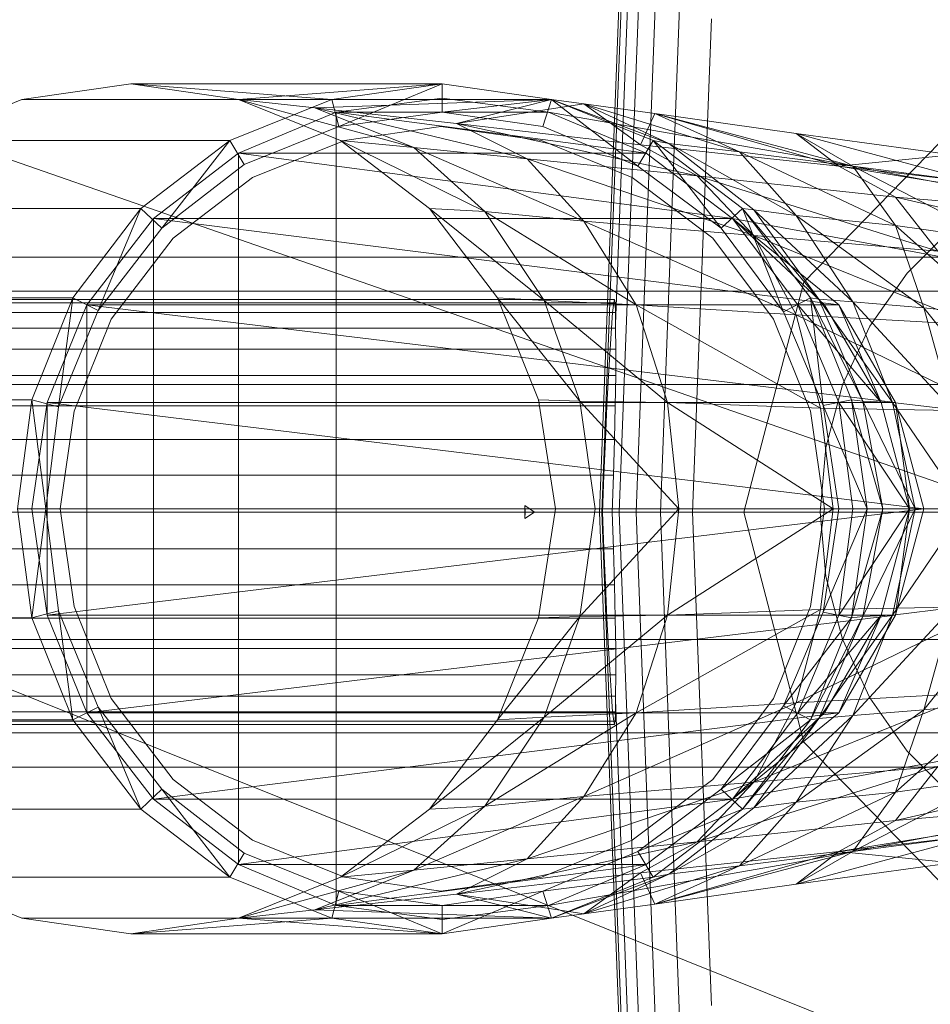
# Model space of a CAD drawing. Header units: metres. Extents: x 397.7 to 427.5, y 12.7 to 28.4.
# Tile 29 of 72: x 404.4987 to 404.563, y 26.5021 to 26.5716. Entities that reach past the tile are written whole.
import ezdxf

# ---------------------------------------------------------------- set-up
doc = ezdxf.new("R2010")
doc.units = ezdxf.units.M
doc.layers.add('02_MOBILIARIO', color=7, linetype='Continuous', lineweight=18)
doc.layers.add('A-DETL-____-MBND', color=7, linetype='Continuous', lineweight=18)

# ---------------------------------------------------------------- blocks, each defined once
blk = doc.blocks.new('Family - Rentamans P3-156598-06_CLI_AIGUA_P3')
at = {"layer": 'A-DETL-____-MBND', "color": 253, "true_color": 0xaaaaaa}
for p, q in [((0.072869, 0.182758), (0.075845, 0.260961)), ((0.073043, 0.182758), (0.075975, 0.259811)), ((0.074, 0.196014), (0.076315, 0.256826)), ((0.074262, 0.182758), (0.076889, 0.251774)), ((0.075451, 0.182758), (0.07778, 0.243939)), ((0.077172, 0.182758), (0.079069, 0.232599)), ((0, 0.218497), (0.102728, 0.182758)), ((0.07945, 0.182758), (0.080775, 0.217586)), ((0.039771, 0.212986), (0.032072, 0.211886)), ((0.039771, 0.212986), (0.061771, 0.212986)), ((0.047372, 0.211886), (0.039771, 0.212986)), ((0.039771, 0.212986), (0.053972, 0.211886)), ((0.047372, 0.211886), (0.061771, 0.212986)), ((0.053972, 0.211886), (0.061771, 0.212986)), ((0.061771, 0.212986), (0.054472, 0.209986)), ((0.061771, 0.212986), (0.069472, 0.211886)), ((0.061771, 0.212986), (0.061771, 0.210986)), ((0.032072, 0.211886), (0.024872, 0.208986)), ((0.032072, 0.211886), (0.053972, 0.211886)), ((0.046771, 0.208986), (0.053972, 0.211886)), ((0.054572, 0.208986), (0.047372, 0.211886)), ((0.047372, 0.211886), (0.059771, 0.208486)), ((0.047372, 0.211886), (0.052771, 0.211287)), ((0.047372, 0.211886), (0.069472, 0.211886)), ((0.069472, 0.211886), (0.052771, 0.211287)), ((0.053972, 0.211886), (0.054472, 0.209986)), ((0.061771, 0.211986), (0.054271, 0.210986)), ((0.061771, 0.211986), (0.054271, 0.210986)), ((0.061771, 0.211986), (0.054271, 0.210986)), ((0.069271, 0.210986), (0.061771, 0.211986)), ((0.069271, 0.210986), (0.061771, 0.211986)), ((0.069271, 0.210986), (0.061771, 0.211986)), ((0.069271, 0.210986), (0.061771, 0.211986)), ((0.061771, 0.210986), (0.069472, 0.211886)), ((0.069472, 0.211886), (0.062771, 0.210186)), ((0.071771, 0.211587), (0.062771, 0.210186)), ((0.068872, 0.209986), (0.069472, 0.211886)), ((0.069472, 0.211886), (0.068872, 0.209986)), ((0.069472, 0.211886), (0.071771, 0.211587)), ((0.069472, 0.211886), (0.077771, 0.208787)), ((0.069472, 0.211886), (0.076672, 0.208986)), ((0.069472, 0.211886), (0.076672, 0.208986)), ((0.069472, 0.211886), (0.075572, 0.207186)), ((0.076672, 0.208986), (0.069472, 0.211886)), ((0.077771, 0.208787), (0.071771, 0.211587)), ((0.071771, 0.211587), (0.075771, 0.208686)), ((0.082771, 0.208186), (0.071771, 0.211587)), ((0.071771, 0.211587), (0.076771, 0.210886)), ((0.054271, 0.210986), (0.047372, 0.208087)), ((0.054271, 0.210986), (0.047372, 0.208087)), ((0.054271, 0.210986), (0.047372, 0.208087)), ((0.052771, 0.211287), (0.059771, 0.208486)), ((0.052771, 0.211287), (0.067771, 0.207686)), ((0.062771, 0.210186), (0.052771, 0.211287)), ((0.054271, 0.210986), (0.069271, 0.210986)), ((0.054271, 0.210986), (0.076172, 0.208087)), ((0.054271, 0.210986), (0.054271, 0.154986)), ((0.054472, 0.209986), (0.061771, 0.210986)), ((0.054472, 0.209986), (0.061771, 0.210986)), ((0.061771, 0.210986), (0.068872, 0.209986)), ((0.061771, 0.210986), (0.068872, 0.209986)), ((0.076172, 0.208087), (0.069271, 0.210986)), ((0.069271, 0.210986), (0.086572, 0.207986)), ((0.086572, 0.207986), (0.069271, 0.210986)), ((0.069271, 0.210986), (0.076172, 0.208087)), ((0.076172, 0.208087), (0.069271, 0.210986)), ((0.069271, 0.210986), (0.076172, 0.208087)), ((0.076172, 0.208087), (0.069271, 0.210986)), ((0.076172, 0.208087), (0.069271, 0.210986)), ((0.076172, 0.208087), (0.069271, 0.210986)), ((0.076771, 0.210886), (0.075771, 0.208686)), ((0.082771, 0.208186), (0.076771, 0.210886)), ((0.076771, 0.210886), (0.089771, 0.207186)), ((0.090771, 0.207186), (0.076771, 0.210886)), ((0.076771, 0.210886), (0.086771, 0.209486)), ((0.087299, 0.198992), (0.098881, 0.210876)), ((0.098881, 0.210876), (0.087299, 0.198992)), ((0.047771, 0.207287), (0.054472, 0.209986)), ((0.047771, 0.207287), (0.054472, 0.209986)), ((0.061672, 0.209986), (0.054872, 0.208986)), ((0.054872, 0.208986), (0.061672, 0.209986)), ((0.068771, 0.208986), (0.061672, 0.209986)), ((0.061672, 0.209986), (0.068771, 0.208986)), ((0.062771, 0.210186), (0.067771, 0.207686)), ((0.062771, 0.210186), (0.079771, 0.206486)), ((0.075771, 0.208686), (0.062771, 0.210186)), ((0.068872, 0.209986), (0.075572, 0.207186)), ((0.068872, 0.209986), (0.075572, 0.207186)), ((0.086771, 0.209486), (0.089771, 0.207186)), ((0.090771, 0.207186), (0.086771, 0.209486)), ((0.086771, 0.209486), (0.097771, 0.207986)), ((0.099771, 0.205986), (0.086771, 0.209486)), ((0.024872, 0.208986), (0.046771, 0.208986)), ((0.040472, 0.204186), (0.046771, 0.208986)), ((0.046771, 0.208986), (0.041972, 0.202787)), ((0.046771, 0.208986), (0.047771, 0.207287)), ((0.054872, 0.208986), (0.048372, 0.206386)), ((0.048372, 0.206386), (0.054872, 0.208986)), ((0.060872, 0.204186), (0.054572, 0.208986)), ((0.054572, 0.208986), (0.064771, 0.203986)), ((0.054572, 0.208986), (0.059771, 0.208486)), ((0.075172, 0.206386), (0.068771, 0.208986)), ((0.068771, 0.208986), (0.075172, 0.206386)), ((0.075572, 0.207186), (0.076672, 0.208986)), ((0.075771, 0.208686), (0.079771, 0.206486)), ((0.075771, 0.208686), (0.089771, 0.207186)), ((0.076672, 0.208986), (0.077771, 0.208787)), ((0.082972, 0.204186), (0.076672, 0.208986)), ((0.076672, 0.208986), (0.082972, 0.204186)), ((0.081472, 0.202787), (0.076672, 0.208986)), ((0.082972, 0.204186), (0.076672, 0.208986)), ((0.077771, 0.208787), (0.082771, 0.208186)), ((0.083771, 0.204087), (0.077771, 0.208787)), ((0.077771, 0.208787), (0.086771, 0.203686)), ((0.047372, 0.208087), (0.041372, 0.203486)), ((0.047372, 0.208087), (0.041372, 0.203486)), ((0.047372, 0.208087), (0.041372, 0.203486)), ((0.047372, 0.208087), (0.076172, 0.208087)), ((0.047372, 0.208087), (0.082271, 0.203486)), ((0.047372, 0.208087), (0.047372, 0.157886)), ((0.059771, 0.208486), (0.064771, 0.203986)), ((0.059771, 0.208486), (0.071771, 0.203287)), ((0.059771, 0.208486), (0.067771, 0.207686)), ((0.082271, 0.203486), (0.076172, 0.208087)), ((0.076172, 0.208087), (0.082271, 0.203486)), ((0.076172, 0.208087), (0.082271, 0.203486)), ((0.082271, 0.203486), (0.076172, 0.208087)), ((0.082271, 0.203486), (0.076172, 0.208087)), ((0.082271, 0.203486), (0.076172, 0.208087)), ((0.082271, 0.203486), (0.076172, 0.208087)), ((0.086771, 0.203686), (0.082771, 0.208186)), ((0.082771, 0.208186), (0.090771, 0.207186)), ((0.093771, 0.202986), (0.082771, 0.208186)), ((0.086572, 0.207986), (0.138572, 0.197986)), ((0.086572, 0.207986), (0.138572, 0.197986)), ((0.097771, 0.207986), (0.089771, 0.207186)), ((0.041972, 0.202787), (0.047771, 0.207287)), ((0.041972, 0.202787), (0.047771, 0.207287)), ((0.067771, 0.207686), (0.071771, 0.203287)), ((0.067771, 0.207686), (0.083771, 0.202287)), ((0.067771, 0.207686), (0.079771, 0.206486)), ((0.075572, 0.207186), (0.081472, 0.202787)), ((0.075572, 0.207186), (0.081472, 0.202787)), ((0.089771, 0.207186), (0.093771, 0.204986)), ((0.089771, 0.207186), (0.113771, 0.203287)), ((0.089771, 0.207186), (0.110771, 0.204686)), ((0.093771, 0.202986), (0.090771, 0.207186)), ((0.090771, 0.207186), (0.099771, 0.205986)), ((0.100771, 0.201986), (0.090771, 0.207186)), ((0.079771, 0.206486), (0.083771, 0.202287)), ((0.079771, 0.206486), (0.096771, 0.201186)), ((0.079771, 0.206486), (0.093771, 0.204986)), ((0.048372, 0.206386), (0.042771, 0.202087)), ((0.042771, 0.202087), (0.048372, 0.206386)), ((0.080872, 0.202087), (0.075172, 0.206386)), ((0.075172, 0.206386), (0.080872, 0.202087)), ((0.093771, 0.204986), (0.096771, 0.201186)), ((0.093771, 0.204986), (0.117771, 0.199486)), ((0.113771, 0.203287), (0.093771, 0.204986)), ((0.018572, 0.204186), (0.040472, 0.204186)), ((0.035672, 0.197886), (0.040472, 0.204186)), ((0.040472, 0.204186), (0.037472, 0.196986)), ((0.040472, 0.204186), (0.041972, 0.202787)), ((0.065672, 0.197886), (0.060872, 0.204186)), ((0.060872, 0.204186), (0.068972, 0.197686)), ((0.060872, 0.204186), (0.064771, 0.203986)), ((0.064771, 0.203986), (0.068972, 0.197686)), ((0.064771, 0.203986), (0.075472, 0.197386)), ((0.064771, 0.203986), (0.071771, 0.203287)), ((0.081472, 0.202787), (0.082972, 0.204186)), ((0.082972, 0.204186), (0.083771, 0.204087)), ((0.087771, 0.197886), (0.082972, 0.204186)), ((0.082972, 0.204186), (0.087771, 0.197886)), ((0.082972, 0.204186), (0.088372, 0.197787)), ((0.085872, 0.196886), (0.082972, 0.204186)), ((0.087771, 0.197886), (0.082972, 0.204186)), ((0.083771, 0.204087), (0.086771, 0.203686)), ((0.088372, 0.197787), (0.083771, 0.204087)), ((0.083771, 0.204087), (0.090771, 0.197587)), ((0.086771, 0.203686), (0.093771, 0.202986)), ((0.090771, 0.197587), (0.086771, 0.203686)), ((0.086771, 0.203686), (0.095771, 0.197186)), ((0.041372, 0.203486), (0.036672, 0.197386)), ((0.041372, 0.203486), (0.036672, 0.197386)), ((0.041372, 0.203486), (0.036672, 0.197386)), ((0.041372, 0.203486), (0.082271, 0.203486)), ((0.041372, 0.203486), (0.089771, 0.197386)), ((0.041372, 0.203486), (0.041372, 0.162486)), ((0.071771, 0.203287), (0.075472, 0.197386)), ((0.071771, 0.203287), (0.086771, 0.196686)), ((0.071771, 0.203287), (0.083771, 0.202287)), ((0.138271, 0.193186), (0.082271, 0.203486)), ((0.138271, 0.193186), (0.082271, 0.203486)), ((0.089771, 0.197386), (0.082271, 0.203486)), ((0.088771, 0.197386), (0.082271, 0.203486)), ((0.088771, 0.197386), (0.082271, 0.203486)), ((0.086872, 0.197386), (0.082271, 0.203486)), ((0.088771, 0.197386), (0.082271, 0.203486)), ((0.088771, 0.197386), (0.082271, 0.203486)), ((0.095771, 0.197186), (0.093771, 0.202986)), ((0.093771, 0.202986), (0.100771, 0.201986)), ((0.100972, 0.196587), (0.093771, 0.202986)), ((0.037472, 0.196986), (0.041972, 0.202787)), ((0.037472, 0.196986), (0.041972, 0.202787)), ((0.081472, 0.202787), (0.085872, 0.196886)), ((0.081472, 0.202787), (0.085872, 0.196886)), ((0.083771, 0.202287), (0.086771, 0.196686)), ((0.083771, 0.202287), (0.099372, 0.195986)), ((0.083771, 0.202287), (0.096771, 0.201186)), ((0.094593, 0.199631), (0.097828, 0.202867)), ((0.094593, 0.199631), (0.097828, 0.202867)), ((0.042771, 0.202087), (0.038372, 0.196386)), ((0.038372, 0.196386), (0.042771, 0.202087)), ((0.085172, 0.196386), (0.080872, 0.202087)), ((0.080872, 0.202087), (0.085172, 0.196386)), ((0.114701, 0.200758), (0.02, 0.200758)), ((0.091968, 0.195883), (0.094593, 0.199631)), ((0.091968, 0.195883), (0.094593, 0.199631)), ((0.08306, 0.182758), (0.087299, 0.198992)), ((0.087299, 0.198992), (0.08306, 0.182758)), ((0.02, 0.198347), (0.105701, 0.198347)), ((0.105701, 0.198347), (0.02, 0.198347)), ((0.013771, 0.197886), (0.035672, 0.197886)), ((0.024162, 0.197758), (0.073934, 0.197758)), ((0.073975, 0.19753), (0.024162, 0.19753)), ((0.024162, 0.19753), (0.073876, 0.19753)), ((0.032771, 0.190686), (0.035672, 0.197886)), ((0.035672, 0.197886), (0.034672, 0.190186)), ((0.035672, 0.197886), (0.037472, 0.196986)), ((0.068972, 0.197686), (0.065672, 0.197886)), ((0.071472, 0.190587), (0.065672, 0.197886)), ((0.068572, 0.190686), (0.065672, 0.197886)), ((0.068972, 0.197686), (0.071472, 0.190587)), ((0.075472, 0.197386), (0.068972, 0.197686)), ((0.068972, 0.197686), (0.077672, 0.190486)), ((0.073802, 0.196854), (0.073876, 0.19753)), ((0.073876, 0.19753), (0.073934, 0.197758)), ((0.073934, 0.197758), (0.073975, 0.19753)), ((0.073975, 0.19753), (0.073998, 0.196854)), ((0.085872, 0.196886), (0.087771, 0.197886)), ((0.087771, 0.197886), (0.088372, 0.197787)), ((0.090672, 0.190686), (0.087771, 0.197886)), ((0.087771, 0.197886), (0.090672, 0.190686)), ((0.087771, 0.197886), (0.091472, 0.190587)), ((0.088672, 0.190287), (0.087771, 0.197886)), ((0.090672, 0.190686), (0.087771, 0.197886)), ((0.088372, 0.197787), (0.090771, 0.197587)), ((0.091472, 0.190587), (0.088372, 0.197787)), ((0.088372, 0.197787), (0.093572, 0.190486)), ((0.090771, 0.197587), (0.095771, 0.197186)), ((0.093572, 0.190486), (0.090771, 0.197587)), ((0.090771, 0.197587), (0.097771, 0.189986)), ((0.024162, 0.196854), (0.073998, 0.196854)), ((0.024162, 0.196854), (0.073802, 0.196854)), ((0.036672, 0.197386), (0.033872, 0.190486)), ((0.036672, 0.197386), (0.033872, 0.190486)), ((0.036672, 0.197386), (0.033872, 0.190486)), ((0.034672, 0.190186), (0.037472, 0.196986)), ((0.034672, 0.190186), (0.037472, 0.196986)), ((0.036672, 0.197386), (0.089771, 0.197386)), ((0.036672, 0.197386), (0.093771, 0.190486)), ((0.036672, 0.197386), (0.036672, 0.168587)), ((0.073715, 0.195748), (0.073802, 0.196854)), ((0.073998, 0.196854), (0.074, 0.196014)), ((0.075472, 0.197386), (0.077672, 0.190486)), ((0.086771, 0.196686), (0.075472, 0.197386)), ((0.075472, 0.197386), (0.088472, 0.190087)), ((0.085872, 0.196886), (0.088672, 0.190287)), ((0.085872, 0.196886), (0.088672, 0.190287)), ((0.089771, 0.190486), (0.086872, 0.197386)), ((0.092771, 0.190486), (0.086872, 0.197386)), ((0.086872, 0.197386), (0.088771, 0.197386)), ((0.089771, 0.197386), (0.088771, 0.197386)), ((0.092771, 0.190486), (0.088771, 0.197386)), ((0.092771, 0.190486), (0.088771, 0.197386)), ((0.093771, 0.190486), (0.089771, 0.197386)), ((0.089771, 0.197386), (0.092771, 0.190486)), ((0.095771, 0.197186), (0.100972, 0.196587)), ((0.097771, 0.189986), (0.095771, 0.197186)), ((0.095771, 0.197186), (0.101771, 0.189686)), ((0.038372, 0.196386), (0.035771, 0.189886)), ((0.035771, 0.189886), (0.038372, 0.196386)), ((0.07401, 0.195748), (0.074, 0.196014)), ((0.087771, 0.189886), (0.085172, 0.196386)), ((0.085172, 0.196386), (0.087771, 0.189886)), ((0.086771, 0.196686), (0.088472, 0.190087)), ((0.099372, 0.195986), (0.086771, 0.196686)), ((0.086771, 0.196686), (0.100771, 0.189886)), ((0.024162, 0.195748), (0.07401, 0.195748)), ((0.024162, 0.195748), (0.073715, 0.195748)), ((0.073617, 0.194249), (0.073715, 0.195748)), ((0.07401, 0.195748), (0.074026, 0.194249)), ((0.090035, 0.191736), (0.091968, 0.195883)), ((0.090035, 0.191736), (0.091968, 0.195883)), ((0.024162, 0.194249), (0.073617, 0.194249)), ((0.024162, 0.194249), (0.074026, 0.194249)), ((0.073512, 0.1924), (0.073617, 0.194249)), ((0.074026, 0.194249), (0.074018, 0.1924)), ((0.024162, 0.1924), (0.073512, 0.1924)), ((0.024162, 0.1924), (0.074018, 0.1924)), ((0.073401, 0.190258), (0.073512, 0.1924)), ((0.074018, 0.1924), (0.073988, 0.190258)), ((0.099113, 0.191758), (0.02, 0.191758)), ((0.099113, 0.191758), (0.02, 0.191758)), ((0.08885, 0.187316), (0.090035, 0.191736)), ((0.08885, 0.187316), (0.090035, 0.191736)), ((0.010872, 0.190686), (0.032771, 0.190686)), ((0.031771, 0.182986), (0.032771, 0.190686)), ((0.032771, 0.190686), (0.034672, 0.190186)), ((0.032771, 0.190686), (0.033771, 0.182986)), ((0.033872, 0.190486), (0.032771, 0.182986)), ((0.033872, 0.190486), (0.032771, 0.182986)), ((0.033872, 0.190486), (0.032771, 0.182986)), ((0.033872, 0.190486), (0.093771, 0.190486)), ((0.033872, 0.190486), (0.095771, 0.182986)), ((0.033872, 0.190486), (0.033872, 0.175486)), ((0.071472, 0.190587), (0.068572, 0.190686)), ((0.069771, 0.182986), (0.068572, 0.190686)), ((0.077672, 0.190486), (0.071472, 0.190587)), ((0.071472, 0.190587), (0.072572, 0.182986)), ((0.078472, 0.182986), (0.071472, 0.190587)), ((0.077672, 0.190486), (0.078472, 0.182986)), ((0.088472, 0.190087), (0.077672, 0.190486)), ((0.077672, 0.190486), (0.089372, 0.182986)), ((0.088672, 0.190287), (0.090672, 0.190686)), ((0.090771, 0.182986), (0.089771, 0.190486)), ((0.094771, 0.182986), (0.089771, 0.190486)), ((0.089771, 0.190486), (0.092771, 0.190486)), ((0.090672, 0.190686), (0.091472, 0.190587)), ((0.091771, 0.182986), (0.090672, 0.190686)), ((0.090672, 0.190686), (0.091771, 0.182986)), ((0.090672, 0.190686), (0.092872, 0.182986)), ((0.091771, 0.182986), (0.090672, 0.190686)), ((0.091472, 0.190587), (0.093572, 0.190486)), ((0.092872, 0.182986), (0.091472, 0.190587)), ((0.091472, 0.190587), (0.095172, 0.182986)), ((0.093771, 0.190486), (0.092771, 0.190486)), ((0.094771, 0.182986), (0.092771, 0.190486)), ((0.094771, 0.182986), (0.092771, 0.190486)), ((0.093572, 0.190486), (0.097771, 0.189986)), ((0.095172, 0.182986), (0.093572, 0.190486)), ((0.093572, 0.190486), (0.098672, 0.182986)), ((0.095771, 0.182986), (0.093771, 0.190486)), ((0.093771, 0.190486), (0.094771, 0.182986)), ((0.024162, 0.190258), (0.073401, 0.190258)), ((0.024162, 0.190258), (0.073988, 0.190258)), ((0.033771, 0.182986), (0.034672, 0.190186)), ((0.033771, 0.182986), (0.034672, 0.190186)), ((0.035771, 0.189886), (0.034771, 0.182986)), ((0.034771, 0.182986), (0.035771, 0.189886)), ((0.07329, 0.187888), (0.073401, 0.190258)), ((0.073988, 0.190258), (0.073936, 0.187888)), ((0.088771, 0.182986), (0.087771, 0.189886)), ((0.087771, 0.189886), (0.088771, 0.182986)), ((0.088472, 0.190087), (0.089372, 0.182986)), ((0.100771, 0.189886), (0.088472, 0.190087)), ((0.088672, 0.190287), (0.089771, 0.182986)), ((0.088672, 0.190287), (0.091771, 0.182986)), ((0.088672, 0.190287), (0.089771, 0.182986)), ((0.024162, 0.187888), (0.07329, 0.187888)), ((0.024162, 0.187888), (0.073936, 0.187888)), ((0.073181, 0.185363), (0.07329, 0.187888)), ((0.073936, 0.187888), (0.073863, 0.185363)), ((0.088451, 0.182758), (0.08885, 0.187316)), ((0.088451, 0.182758), (0.08885, 0.187316)), ((0.024162, 0.185363), (0.073181, 0.185363)), ((0.073863, 0.185363), (0.024162, 0.185363)), ((0.073078, 0.182758), (0.073181, 0.185363)), ((0.073863, 0.185363), (0.073771, 0.182758)), ((0.031771, 0.182986), (0.033771, 0.182986)), ((0.031771, 0.182986), (0.032771, 0.175287)), ((0.032771, 0.182986), (0.095771, 0.182986)), ((0.032771, 0.182986), (0.033872, 0.175486)), ((0.032771, 0.182986), (0.033872, 0.175486)), ((0.032771, 0.182986), (0.033872, 0.175486)), ((0.032771, 0.175287), (0.033771, 0.182986)), ((0.034672, 0.175787), (0.033771, 0.182986)), ((0.034672, 0.175787), (0.033771, 0.182986)), ((0.033872, 0.175486), (0.095771, 0.182986)), ((0.035771, 0.176087), (0.034771, 0.182986)), ((0.034771, 0.182986), (0.035771, 0.176087)), ((0.067602, 0.182758), (0.067598, 0.183209)), ((0.067598, 0.183209), (0.067615, 0.182758)), ((0.068291, 0.182758), (0.067598, 0.183209)), ((0.068572, 0.175287), (0.069771, 0.182986)), ((0.072572, 0.182986), (0.069771, 0.182986)), ((0.078472, 0.182986), (0.071472, 0.175386)), ((0.071472, 0.175386), (0.072572, 0.182986)), ((0.078472, 0.182986), (0.072572, 0.182986)), ((0.089372, 0.182986), (0.077672, 0.175486)), ((0.077672, 0.175486), (0.078472, 0.182986)), ((0.089372, 0.182986), (0.078472, 0.182986)), ((0.088771, 0.182986), (0.087771, 0.176087)), ((0.087771, 0.176087), (0.088771, 0.182986)), ((0.089372, 0.182986), (0.088472, 0.175886)), ((0.089771, 0.182986), (0.088672, 0.175686)), ((0.089771, 0.182986), (0.088672, 0.175686)), ((0.088672, 0.175686), (0.091771, 0.182986)), ((0.101771, 0.182986), (0.089372, 0.182986)), ((0.089771, 0.175486), (0.090771, 0.182986)), ((0.089771, 0.175486), (0.094771, 0.182986)), ((0.089771, 0.182986), (0.091771, 0.182986)), ((0.091771, 0.182986), (0.090672, 0.175287)), ((0.090672, 0.175287), (0.091771, 0.182986)), ((0.090672, 0.175287), (0.092872, 0.182986)), ((0.090672, 0.175287), (0.091771, 0.182986)), ((0.094771, 0.182986), (0.090771, 0.182986)), ((0.092872, 0.182986), (0.091472, 0.175386)), ((0.091472, 0.175386), (0.095172, 0.182986)), ((0.091771, 0.182986), (0.092872, 0.182986)), ((0.092771, 0.175486), (0.094771, 0.182986)), ((0.092771, 0.175486), (0.094771, 0.182986)), ((0.092872, 0.182986), (0.095172, 0.182986)), ((0.095172, 0.182986), (0.093572, 0.175486)), ((0.093572, 0.175486), (0.098672, 0.182986)), ((0.095771, 0.182986), (0.093771, 0.175486)), ((0.093771, 0.175486), (0.094771, 0.182986)), ((0.095771, 0.182986), (0.094771, 0.182986)), ((0.095172, 0.182986), (0.098672, 0.182986)), ((0, 0.182758), (0.102728, 0.141568)), ((0.102728, 0.182758), (0, 0.182758)), ((0.096701, 0.182758), (0.02, 0.182758)), ((0.096701, 0.182758), (0.02, 0.182758)), ((0.024162, 0.182758), (0.073078, 0.182758)), ((0.073771, 0.182758), (0.024162, 0.182758)), ((0.067615, 0.182758), (0.067598, 0.182307)), ((0.067598, 0.182307), (0.067602, 0.182758)), ((0.068291, 0.182758), (0.067598, 0.182307)), ((0.068291, 0.182758), (0.067602, 0.182758)), ((0.067615, 0.182758), (0.068291, 0.182758)), ((0.075845, 0.104556), (0.072869, 0.182758)), ((0.073043, 0.182758), (0.072869, 0.182758)), ((0.075975, 0.105705), (0.073043, 0.182758)), ((0.073078, 0.182757), (0.073043, 0.182757)), ((0.073181, 0.180153), (0.073078, 0.182758)), ((0.074262, 0.182758), (0.073771, 0.182758)), ((0.073771, 0.182758), (0.073863, 0.180153)), ((0.076889, 0.113742), (0.074262, 0.182758)), ((0.075451, 0.182758), (0.074262, 0.182758)), ((0.07778, 0.121577), (0.075451, 0.182758)), ((0.077172, 0.182758), (0.075451, 0.182758)), ((0.07945, 0.182758), (0.077172, 0.182759)), ((0.079069, 0.132917), (0.077172, 0.182758)), ((0.080775, 0.14793), (0.07945, 0.182758)), ((0.087299, 0.166524), (0.08306, 0.182758)), ((0.08306, 0.182758), (0.087299, 0.166524)), ((0.08885, 0.1782), (0.088451, 0.182758)), ((0.08885, 0.1782), (0.088451, 0.182758)), ((0.024162, 0.180153), (0.073181, 0.180153)), ((0.024162, 0.180153), (0.073863, 0.180153)), ((0.07329, 0.177628), (0.073181, 0.180153)), ((0.073863, 0.180153), (0.073936, 0.177628)), ((0.090035, 0.17378), (0.08885, 0.1782)), ((0.090035, 0.17378), (0.08885, 0.1782)), ((0.024162, 0.177628), (0.07329, 0.177628)), ((0.024162, 0.177628), (0.073936, 0.177628)), ((0.073401, 0.175258), (0.07329, 0.177628)), ((0.073936, 0.177628), (0.073988, 0.175258)), ((0.038372, 0.169587), (0.035771, 0.176087)), ((0.035771, 0.176087), (0.038372, 0.169587)), ((0.088472, 0.175886), (0.075472, 0.168587)), ((0.088472, 0.175886), (0.077672, 0.175486)), ((0.087771, 0.176087), (0.085172, 0.169587)), ((0.085172, 0.169587), (0.087771, 0.176087)), ((0.100771, 0.176087), (0.086771, 0.169287)), ((0.088472, 0.175886), (0.086771, 0.169287)), ((0.100771, 0.176087), (0.088472, 0.175886)), ((0.090771, 0.168386), (0.097771, 0.175986)), ((0.093572, 0.175486), (0.097771, 0.175986)), ((0.095771, 0.168787), (0.101771, 0.176287)), ((0.097771, 0.175986), (0.095771, 0.168787)), ((0.010872, 0.175287), (0.032771, 0.175287)), ((0.024162, 0.175258), (0.073401, 0.175258)), ((0.024162, 0.175258), (0.073988, 0.175258)), ((0.032771, 0.175287), (0.034672, 0.175787)), ((0.035672, 0.168087), (0.032771, 0.175287)), ((0.033872, 0.175486), (0.093771, 0.175486)), ((0.033872, 0.175486), (0.036672, 0.168587)), ((0.033872, 0.175486), (0.036672, 0.168587)), ((0.033872, 0.175486), (0.036672, 0.168587)), ((0.037472, 0.168986), (0.034672, 0.175787)), ((0.035672, 0.168087), (0.034672, 0.175787)), ((0.037472, 0.168986), (0.034672, 0.175787)), ((0.036672, 0.168587), (0.093771, 0.175486)), ((0.071472, 0.175386), (0.065672, 0.168087)), ((0.065672, 0.168087), (0.068572, 0.175287)), ((0.071472, 0.175386), (0.068572, 0.175287)), ((0.077672, 0.175486), (0.068972, 0.168287)), ((0.068972, 0.168287), (0.071472, 0.175386)), ((0.077672, 0.175486), (0.071472, 0.175386)), ((0.073512, 0.173116), (0.073401, 0.175258)), ((0.073988, 0.175258), (0.074018, 0.173116)), ((0.075472, 0.168587), (0.077672, 0.175486)), ((0.088672, 0.175686), (0.085872, 0.169087)), ((0.088672, 0.175686), (0.085872, 0.169087)), ((0.085872, 0.169087), (0.090672, 0.175287)), ((0.086872, 0.168587), (0.089771, 0.175486)), ((0.086872, 0.168587), (0.092771, 0.175486)), ((0.087771, 0.168087), (0.091472, 0.175386)), ((0.090672, 0.175287), (0.087771, 0.168087)), ((0.087771, 0.168087), (0.090672, 0.175287)), ((0.087771, 0.168087), (0.090672, 0.175287)), ((0.088372, 0.168186), (0.093572, 0.175486)), ((0.088372, 0.168186), (0.091472, 0.175386)), ((0.088672, 0.175686), (0.090672, 0.175287)), ((0.088771, 0.168587), (0.092771, 0.175486)), ((0.088771, 0.168587), (0.092771, 0.175486)), ((0.093771, 0.175486), (0.089771, 0.168587)), ((0.089771, 0.168587), (0.092771, 0.175486)), ((0.092771, 0.175486), (0.089771, 0.175486)), ((0.090672, 0.175287), (0.091472, 0.175386)), ((0.093572, 0.175486), (0.090771, 0.168386)), ((0.091472, 0.175386), (0.093572, 0.175486)), ((0.093771, 0.175486), (0.092771, 0.175486)), ((0.091968, 0.169633), (0.090035, 0.17378)), ((0.091968, 0.169633), (0.090035, 0.17378)), ((0.099113, 0.173758), (0.02, 0.173758)), ((0.099113, 0.173758), (0.02, 0.173758)), ((0.024162, 0.173116), (0.073512, 0.173116)), ((0.024162, 0.173116), (0.074018, 0.173116)), ((0.073617, 0.171267), (0.073512, 0.173116)), ((0.074018, 0.173116), (0.074026, 0.171267)), ((0.082271, 0.162486), (0.138271, 0.172787)), ((0.082271, 0.162486), (0.138271, 0.172787)), ((0.024162, 0.171267), (0.073617, 0.171267)), ((0.024162, 0.171267), (0.074026, 0.171267)), ((0.073715, 0.169768), (0.073617, 0.171267)), ((0.074026, 0.171267), (0.07401, 0.169768)), ((0.07401, 0.169768), (0.024162, 0.169768)), ((0.024162, 0.169768), (0.073715, 0.169768)), ((0.073802, 0.168663), (0.073715, 0.169768)), ((0.07401, 0.169768), (0.074, 0.169502)), ((0.099372, 0.169986), (0.083771, 0.163686)), ((0.099372, 0.169986), (0.086771, 0.169287)), ((0.094593, 0.165885), (0.091968, 0.169633)), ((0.094593, 0.165885), (0.091968, 0.169633)), ((0.035672, 0.168087), (0.037472, 0.168986)), ((0.041972, 0.163186), (0.037472, 0.168986)), ((0.040472, 0.161787), (0.037472, 0.168986)), ((0.041972, 0.163186), (0.037472, 0.168986)), ((0.042771, 0.163886), (0.038372, 0.169587)), ((0.038372, 0.169587), (0.042771, 0.163886)), ((0.086771, 0.169287), (0.071771, 0.162686)), ((0.074, 0.169502), (0.073998, 0.168663)), ((0.076315, 0.10869), (0.074, 0.169502)), ((0.086771, 0.169287), (0.075472, 0.168587)), ((0.085172, 0.169587), (0.080872, 0.163886)), ((0.080872, 0.163886), (0.085172, 0.169587)), ((0.085872, 0.169087), (0.081472, 0.163186)), ((0.085872, 0.169087), (0.081472, 0.163186)), ((0.086771, 0.169287), (0.083771, 0.163686)), ((0.085872, 0.169087), (0.087771, 0.168087)), ((0.100972, 0.169386), (0.093771, 0.162986)), ((0.095771, 0.168787), (0.100972, 0.169386)), ((0.024162, 0.168663), (0.073998, 0.168663)), ((0.024162, 0.168663), (0.073802, 0.168663)), ((0.036672, 0.168587), (0.089771, 0.168587)), ((0.036672, 0.168587), (0.041372, 0.162486)), ((0.036672, 0.168587), (0.041372, 0.162486)), ((0.036672, 0.168587), (0.041372, 0.162486)), ((0.041372, 0.162486), (0.089771, 0.168587)), ((0.068972, 0.168287), (0.060872, 0.161787)), ((0.075472, 0.168587), (0.064771, 0.161986)), ((0.064771, 0.161986), (0.068972, 0.168287)), ((0.068972, 0.168287), (0.065672, 0.168087)), ((0.075472, 0.168587), (0.068972, 0.168287)), ((0.071771, 0.162686), (0.075472, 0.168587)), ((0.073876, 0.167986), (0.073802, 0.168663)), ((0.073998, 0.168663), (0.073975, 0.167986)), ((0.082271, 0.162486), (0.088771, 0.168587)), ((0.089771, 0.168587), (0.082271, 0.162486)), ((0.082271, 0.162486), (0.089771, 0.168587)), ((0.082271, 0.162486), (0.086872, 0.168587)), ((0.082271, 0.162486), (0.088771, 0.168587)), ((0.082271, 0.162486), (0.088771, 0.168587)), ((0.083771, 0.161886), (0.090771, 0.168386)), ((0.095771, 0.168787), (0.086771, 0.162287)), ((0.086771, 0.162287), (0.090771, 0.168386)), ((0.088771, 0.168587), (0.086872, 0.168587)), ((0.088372, 0.168186), (0.090771, 0.168386)), ((0.089771, 0.168587), (0.088771, 0.168587)), ((0.090771, 0.168386), (0.095771, 0.168787)), ((0.093771, 0.162986), (0.095771, 0.168787)), ((0.013771, 0.168087), (0.035672, 0.168087)), ((0.024162, 0.167986), (0.073975, 0.167986)), ((0.024162, 0.167986), (0.073876, 0.167986)), ((0.024162, 0.167758), (0.073934, 0.167758)), ((0.040472, 0.161787), (0.035672, 0.168087)), ((0.060872, 0.161787), (0.065672, 0.168087)), ((0.073934, 0.167758), (0.073876, 0.167986)), ((0.073975, 0.167986), (0.073934, 0.167758)), ((0.081472, 0.163186), (0.087771, 0.168087)), ((0.082972, 0.161787), (0.088372, 0.168186)), ((0.087771, 0.168087), (0.082972, 0.161787)), ((0.082972, 0.161787), (0.087771, 0.168087)), ((0.082972, 0.161787), (0.087771, 0.168087)), ((0.083771, 0.161886), (0.088372, 0.168186)), ((0.138572, 0.167986), (0.086572, 0.157986)), ((0.086572, 0.157986), (0.138572, 0.167986)), ((0.088372, 0.168186), (0.087771, 0.168087)), ((0.105701, 0.16717), (0.02, 0.16717)), ((0.105701, 0.16717), (0.02, 0.16717)), ((0.087299, 0.166524), (0.098881, 0.154641)), ((0.098881, 0.154641), (0.087299, 0.166524)), ((0.117771, 0.166486), (0.093771, 0.160986)), ((0.097828, 0.162649), (0.094593, 0.165885)), ((0.097828, 0.162649), (0.094593, 0.165885)), ((0.114701, 0.164758), (0.02, 0.164758)), ((0.096771, 0.164787), (0.079771, 0.159486)), ((0.096771, 0.164787), (0.083771, 0.163686)), ((0.096771, 0.164787), (0.093771, 0.160986)), ((0.048372, 0.159587), (0.042771, 0.163886)), ((0.042771, 0.163886), (0.048372, 0.159587)), ((0.083771, 0.163686), (0.067771, 0.158287)), ((0.083771, 0.163686), (0.071771, 0.162686)), ((0.080872, 0.163886), (0.075172, 0.159587)), ((0.075172, 0.159587), (0.080872, 0.163886)), ((0.083771, 0.163686), (0.079771, 0.159486)), ((0.100771, 0.163986), (0.090771, 0.158787)), ((0.100771, 0.163986), (0.093771, 0.162986)), ((0.041972, 0.163186), (0.040472, 0.161787)), ((0.047771, 0.158686), (0.041972, 0.163186)), ((0.047771, 0.158686), (0.041972, 0.163186)), ((0.041972, 0.163186), (0.046771, 0.156986)), ((0.071771, 0.162686), (0.059771, 0.157486)), ((0.071771, 0.162686), (0.064771, 0.161986)), ((0.067771, 0.158287), (0.071771, 0.162686)), ((0.081472, 0.163186), (0.075572, 0.158787)), ((0.081472, 0.163186), (0.075572, 0.158787)), ((0.081472, 0.163186), (0.082972, 0.161787)), ((0.093771, 0.162986), (0.082771, 0.157787)), ((0.093771, 0.162986), (0.086771, 0.162287)), ((0.113771, 0.162686), (0.089771, 0.158787)), ((0.090771, 0.158787), (0.093771, 0.162986)), ((0.113771, 0.162686), (0.093771, 0.160986)), ((0.041372, 0.162486), (0.082271, 0.162486)), ((0.041372, 0.162486), (0.047372, 0.157886)), ((0.041372, 0.162486), (0.047372, 0.157886)), ((0.041372, 0.162486), (0.047372, 0.157886)), ((0.047372, 0.157886), (0.082271, 0.162486)), ((0.064771, 0.161986), (0.054572, 0.156986)), ((0.059771, 0.157486), (0.064771, 0.161986)), ((0.064771, 0.161986), (0.060872, 0.161787)), ((0.076172, 0.157886), (0.082271, 0.162486)), ((0.082271, 0.162486), (0.076172, 0.157886)), ((0.076172, 0.157886), (0.082271, 0.162486)), ((0.082271, 0.162486), (0.076172, 0.157886)), ((0.076172, 0.157886), (0.082271, 0.162486)), ((0.076172, 0.157886), (0.082271, 0.162486)), ((0.076172, 0.157886), (0.082271, 0.162486)), ((0.086771, 0.162287), (0.077771, 0.157186)), ((0.082771, 0.157787), (0.086771, 0.162287)), ((0.086771, 0.162287), (0.083771, 0.161886)), ((0.018572, 0.161787), (0.040472, 0.161787)), ((0.046771, 0.156986), (0.040472, 0.161787)), ((0.054572, 0.156986), (0.060872, 0.161787)), ((0.075572, 0.158787), (0.082972, 0.161787)), ((0.082972, 0.161787), (0.076672, 0.156986)), ((0.076672, 0.156986), (0.082972, 0.161787)), ((0.076672, 0.156986), (0.082972, 0.161787)), ((0.077771, 0.157186), (0.083771, 0.161886)), ((0.083771, 0.161886), (0.082972, 0.161787)), ((0.110771, 0.161287), (0.089771, 0.158787)), ((0.093771, 0.160986), (0.079771, 0.159486)), ((0.093771, 0.160986), (0.089771, 0.158787)), ((0.099771, 0.159986), (0.086771, 0.156486)), ((0.099771, 0.159986), (0.090771, 0.158787)), ((0.054872, 0.156986), (0.048372, 0.159587)), ((0.048372, 0.159587), (0.054872, 0.156986)), ((0.079771, 0.159486), (0.062771, 0.155787)), ((0.079771, 0.159486), (0.067771, 0.158287)), ((0.075172, 0.159587), (0.068771, 0.156986)), ((0.068771, 0.156986), (0.075172, 0.159587)), ((0.079771, 0.159486), (0.075771, 0.157287)), ((0.047771, 0.158686), (0.046771, 0.156986)), ((0.054472, 0.155986), (0.047771, 0.158686)), ((0.054472, 0.155986), (0.047771, 0.158686)), ((0.075572, 0.158787), (0.068872, 0.155986)), ((0.075572, 0.158787), (0.068872, 0.155986)), ((0.075572, 0.158787), (0.076672, 0.156986)), ((0.089771, 0.158787), (0.075771, 0.157287)), ((0.089771, 0.158787), (0.076771, 0.155087)), ((0.090771, 0.158787), (0.076771, 0.155087)), ((0.090771, 0.158787), (0.082771, 0.157787)), ((0.089771, 0.158787), (0.086771, 0.156486)), ((0.086771, 0.156486), (0.090771, 0.158787)), ((0.097771, 0.157986), (0.089771, 0.158787)), ((0.047372, 0.157886), (0.076172, 0.157886)), ((0.047372, 0.157886), (0.054271, 0.154986)), ((0.047372, 0.157886), (0.054271, 0.154986)), ((0.047372, 0.157886), (0.054271, 0.154986)), ((0.067771, 0.158287), (0.052771, 0.154686)), ((0.054271, 0.154986), (0.076172, 0.157886)), ((0.067771, 0.158287), (0.059771, 0.157486)), ((0.062771, 0.155787), (0.067771, 0.158287)), ((0.086572, 0.157986), (0.069271, 0.154986)), ((0.069271, 0.154986), (0.086572, 0.157986)), ((0.069271, 0.154986), (0.076172, 0.157886)), ((0.076172, 0.157886), (0.069271, 0.154986)), ((0.069271, 0.154986), (0.076172, 0.157886)), ((0.076172, 0.157886), (0.069271, 0.154986)), ((0.069271, 0.154986), (0.076172, 0.157886)), ((0.069271, 0.154986), (0.076172, 0.157886)), ((0.069271, 0.154986), (0.076172, 0.157886)), ((0.082771, 0.157787), (0.071771, 0.154386)), ((0.076771, 0.155087), (0.082771, 0.157787)), ((0.082771, 0.157787), (0.077771, 0.157186)), ((0.097771, 0.157986), (0.086771, 0.156486)), ((0.059771, 0.157486), (0.047372, 0.154087)), ((0.052771, 0.154686), (0.059771, 0.157486)), ((0.059771, 0.157486), (0.054572, 0.156986)), ((0.075771, 0.157287), (0.062771, 0.155787)), ((0.077771, 0.157186), (0.069472, 0.154087)), ((0.075771, 0.157287), (0.071771, 0.154386)), ((0.071771, 0.154386), (0.077771, 0.157186)), ((0.076771, 0.155087), (0.075771, 0.157287)), ((0.077771, 0.157186), (0.076672, 0.156986)), ((0.046771, 0.156986), (0.024872, 0.156986)), ((0.024872, 0.156986), (0.032072, 0.154087)), ((0.053972, 0.154087), (0.046771, 0.156986)), ((0.047372, 0.154087), (0.054572, 0.156986)), ((0.061672, 0.155986), (0.054872, 0.156986)), ((0.054872, 0.156986), (0.061672, 0.155986)), ((0.068771, 0.156986), (0.061672, 0.155986)), ((0.061672, 0.155986), (0.068771, 0.156986)), ((0.068872, 0.155986), (0.076672, 0.156986)), ((0.076672, 0.156986), (0.069472, 0.154087)), ((0.069472, 0.154087), (0.076672, 0.156986)), ((0.069472, 0.154087), (0.076672, 0.156986)), ((0.086771, 0.156486), (0.076771, 0.155087)), ((0.062771, 0.155787), (0.052771, 0.154686)), ((0.054472, 0.155986), (0.053972, 0.154087)), ((0.061771, 0.154986), (0.054472, 0.155986)), ((0.061771, 0.152986), (0.054472, 0.155986)), ((0.061771, 0.154986), (0.054472, 0.155986)), ((0.068872, 0.155986), (0.061771, 0.154986)), ((0.068872, 0.155986), (0.061771, 0.152986)), ((0.068872, 0.155986), (0.061771, 0.154986)), ((0.062771, 0.155787), (0.069472, 0.154087)), ((0.071771, 0.154386), (0.062771, 0.155787)), ((0.069472, 0.154087), (0.068872, 0.155986)), ((0.068872, 0.155986), (0.069472, 0.154087)), ((0.076771, 0.155087), (0.071771, 0.154386)), ((0.052771, 0.154686), (0.047372, 0.154087)), ((0.052771, 0.154686), (0.069472, 0.154087)), ((0.069472, 0.154087), (0.052771, 0.154686)), ((0.054271, 0.154986), (0.069271, 0.154986)), ((0.054271, 0.154986), (0.061771, 0.153986)), ((0.054271, 0.154986), (0.061771, 0.153986)), ((0.054271, 0.154986), (0.061771, 0.153986)), ((0.069271, 0.154986), (0.061771, 0.153986)), ((0.061771, 0.153986), (0.069271, 0.154986)), ((0.061771, 0.153986), (0.069271, 0.154986)), ((0.061771, 0.153986), (0.069271, 0.154986)), ((0.061771, 0.154986), (0.061771, 0.152986)), ((0.071771, 0.154386), (0.069472, 0.154087)), ((0.032072, 0.154087), (0.039771, 0.152986)), ((0.053972, 0.154087), (0.032072, 0.154087)), ((0.039771, 0.152986), (0.047372, 0.154087)), ((0.053972, 0.154087), (0.039771, 0.152986)), ((0.069472, 0.154087), (0.047372, 0.154087)), ((0.061771, 0.152986), (0.047372, 0.154087)), ((0.061771, 0.152986), (0.053972, 0.154087)), ((0.069472, 0.154087), (0.061771, 0.152986)), ((0.061771, 0.152986), (0.039771, 0.152986))]:
    blk.add_line(p, q, dxfattribs=at)
blk = doc.blocks.new('LONDR55-XX_ZZ-ARQ-CAA-M3D-Londres55_ifc-1-06_CLI_AIGUA_P3')
at = {"layer": '02_MOBILIARIO', "color": 253, "lineweight": 18, "true_color": 0xaaaaaa}
blk.add_blockref('Family - Rentamans P3-156598-06_CLI_AIGUA_P3', (404.466774, 26.354053), dxfattribs=at)

msp = doc.modelspace()

# ---------------------------------------------------------------- block references
at = {"lineweight": 5}
msp.add_blockref('LONDR55-XX_ZZ-ARQ-CAA-M3D-Londres55_ifc-1-06_CLI_AIGUA_P3', (0, 0), dxfattribs=at)

doc.saveas('drawing.dxf')
